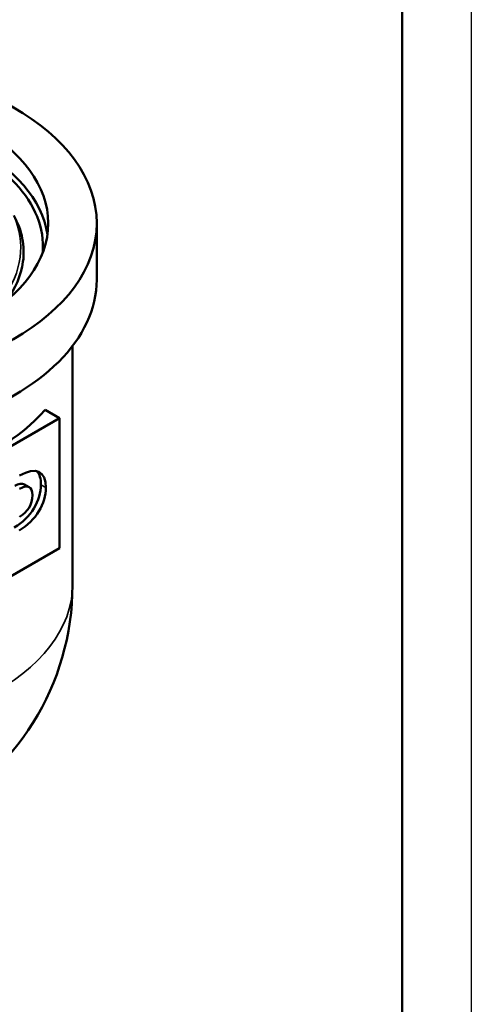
# Model space of a CAD drawing. Header units: millimetres. Extents: x -131 to 751, y -69 to 356.
# Tile 10 of 18: x 177 to 210, y 98 to 169. Entities that reach past the tile are written whole.
import ezdxf

# ---------------------------------------------------------------- set-up
doc = ezdxf.new("R2010")
doc.units = ezdxf.units.MM
for name, color, linetype, lineweight in [('Видимые тонкие (ГОСТ)', 7, 'Continuous', 35), ('Видимый контур (ГОСТ)', 7, 'Continuous', 50), ('Кромка (ГОСТ)', 7, 'Continuous', 50)]:
    doc.layers.add(name, color=color, linetype=linetype, lineweight=lineweight)

# ---------------------------------------------------------------- blocks, each defined once
blk = doc.blocks.new('Рамки ГОСТ_ граница 297x210')
at = {"layer": 'Кромка (ГОСТ)', "lineweight": 25}
blk.add_line((210, 297), (210, 0), dxfattribs=at)
at = {"layer": 'Кромка (ГОСТ)'}
blk.add_line((205, 5), (205, 292), dxfattribs=at)

msp = doc.modelspace()

# ---------------------------------------------------------------- linework, layer by layer
at = {"layer": 'Видимые тонкие (ГОСТ)'}
msp.add_line((179.2806, 135.3623), (178.9271, 135.5664), dxfattribs=at)
msp.add_ellipse((162.45, 128.3073), major_axis=(18.75, 0), ratio=0.5773503, start_param=5.4422459, end_param=6.2831853, dxfattribs=at)
msp.add_open_spline([(176.9616, 155.0087), (177.8452, 153.0384), (177.5624, 150.8947), (176.1746, 149.0276), (175.9063, 148.6665), (175.5969, 148.3163), (175.2505, 147.9792)], degree=3, knots=[0.52335683, 0.52335683, 0.52335683, 0.52335683, 1.20442902, 1.20442902, 1.20442902, 1.33613238, 1.33613238, 1.33613238, 1.33613238], dxfattribs=at)
at = {"layer": 'Видимый контур (ГОСТ)'}
for p, q in [((182.95, 150.3611), (182.95, 154.4351)), ((181.2, 128.3073), (181.2, 145.5762)), ((179.221, 140.9585), (180.2551, 140.3614)), ((180.2551, 140.3614), (172.1234, 135.6665)), ((180.2551, 130.9717), (180.2551, 140.3614)), ((178.0847, 135.3813), (177.7311, 135.5854)), ((172.1234, 126.2768), (180.2551, 130.9717))]:
    msp.add_line(p, q, dxfattribs=at)
msp.add_arc((162.45, 128.3073), 18.75, 296.101514, 0, dxfattribs=at)
for major_axis in [(-20.5, 0), (-17, 0)]:
    msp.add_ellipse((162.45, 154.4351), major_axis=major_axis, ratio=0.5773503, dxfattribs=at)
for centre, major_axis, start_param, end_param in [((162.45, 152.7616), (16.62, 0), 6.2377846, 9.4701786), ((162.45, 152.7616), (16.62, 0), 6.2377846, 9.4701786), ((162.45, 152.8022), (17, 0), 0.0832853, 3.0583074), ((162.45, 150.3611), (-20.5, 0), 0, 3.1415927), ((162.45, 145.7992), (-18.75, 0), 2.0545913, 2.6780021)]:
    msp.add_ellipse(centre, major_axis=major_axis, ratio=0.5773503, start_param=start_param, end_param=end_param, dxfattribs=at)
msp.add_open_spline([(176.9616, 155.0087), (177.5613, 153.9242), (177.7851, 152.7822), (177.4915, 150.6768), (177.0793, 149.7275), (176.4123, 148.8359)], degree=3, knots=[0, 0, 0, 0, 0.5915353, 0.5915353, 1.0971012, 1.0971012, 1.0971012, 1.0971012], dxfattribs=at)
for points in [[(177.3702, 136.2197), (178.5794, 136.9178), (179.2806, 136.5114), (179.2806, 135.3623)], [(178.6323, 136.5365), (178.8253, 136.3343), (178.9271, 136.0043), (178.9271, 135.5664)], [(178.9271, 135.5664), (178.9271, 134.4283), (178.2157, 133.172), (176.9969, 132.4683)], [(177.7311, 135.5854), (177.5671, 135.6802), (177.3248, 135.6438), (177.0308, 135.474)], [(179.2806, 135.3623), (179.2806, 134.2242), (178.5692, 132.9679), (177.3504, 132.2642)], [(178.3182, 134.8004), (178.3182, 135.432), (177.9455, 135.5939), (177.3844, 135.2699)], [(177.3844, 133.2528), (177.9455, 133.5768), (178.3182, 134.1538), (178.3182, 134.8004)]]:
    msp.add_open_spline(points, degree=3, dxfattribs=at)

# ---------------------------------------------------------------- block references
msp.add_blockref('Рамки ГОСТ_ граница 297x210', (0, 0))

doc.saveas('drawing.dxf')
